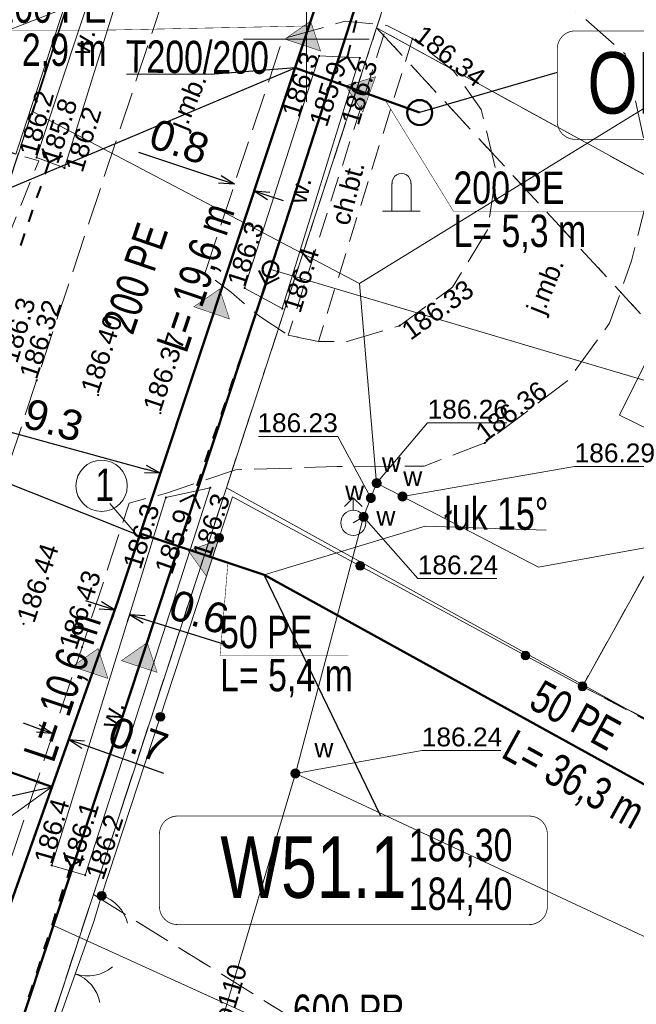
# Model space of a CAD drawing. Header units: metres. Extents: x 7482748 to 7484637, y 5684406 to 5687014.
# Tile 98 of 180: x 7483389 to 7483413, y 5686062 to 5686101. Entities that reach past the tile are written whole.
import ezdxf
from ezdxf.enums import TextEntityAlignment as Align
from ezdxf.lldxf.tags import DXFTag

# ---------------------------------------------------------------- set-up
doc = ezdxf.new("R2010")
doc.units = ezdxf.units.M
doc.header["$MEASUREMENT"] = 0
for name, pattern in [('1', [1.5, 1, -0.5]), ('BUBS04_500', [1.5, 1, -0.5]), ('KTCR01_500', [1.5, 1, -0.5]), ('KTJZ01_500', [2, 1.5, -0.5]), ('l217_500', [2, 1.5, -0.5]), ('l218_500', [1, 0.5, -0.5])]:
    doc.linetypes.add(name, pattern=pattern)
for name, color, linetype, lineweight in [('.domiar', 250, 'Continuous', 9), ('.k deszczowa', 200, 'Continuous', 50), ('.ks tłoczny', 104, 'Continuous', 50), ('_Dzialki', 7, 'Continuous', 0), ('_Kontury', 7, 'Continuous', 0), ('_Podzial_sekcyjny_krzyze', 7, '1', 13), ('_Uzytki', 7, 'Continuous', 0), ('BUIB05_01', 7, 'Continuous', 40), ('BUIB11_O', 7, 'BUIB11_500', 13), ('GES__SUUS02_P', 7, 'Continuous', 13), ('GES__SUUS25_WP', 7, 'Continuous', 13), ('KTOK02', 7, 'KTOK02_500', 13), ('KTOK04', 7, 'KTOK04L_500', 13), ('KTOK05_01', 7, 'Continuous', 13), ('OBOO04_01', 7, 'Continuous', 13), ('RTPW01_P', 7, 'Continuous', 0), ('RTPW02_P', 7, 'Continuous', 0)]:
    doc.layers.add(name, color=color, linetype=linetype, lineweight=lineweight)
for name, color, linetype, lineweight, transparency in [('BUBS04_O', 7, 'BUBS04_500', 13, 0.5), ('GES__SUUS_ET_08T', 7, 'Continuous', 13, 0.25), ('KTCR01_T', 7, 'Continuous', 13, 0.25), ('KTCR02', 7, 'KTCR01_500', 13, 0.5), ('KTJZ01_O', 7, 'KTJZ01_500', 13, 0.5), ('KTJZ01_T', 7, 'Continuous', 13, 0.25), ('PTRW02_O', 7, 'Continuous', 13, 0.5), ('PTRW02_T', 7, 'Continuous', 13, 0.25), ('RTPW01_G', 7, 'Continuous', 13, 0.25), ('RTPW02_G', 7, 'Continuous', 13, 0.25)]:
    doc.layers.add(name, color=color, linetype=linetype, lineweight=lineweight, transparency=transparency)
doc.layers.add('GES__SUPS01_08G', color=5, linetype='Continuous', lineweight=13, true_color=0x0000ff, transparency=0.25)
doc.layers.add('GES__SUPW_01_pT', color=5, linetype='Continuous', lineweight=13, true_color=0x0000ff, transparency=0.25)
for name, color, linetype, lineweight, true_color in [('GES__SUPS01_08L', 5, 'Continuous', 13, 0x0000ff), ('GES__SUPS01_08P', 5, 'Continuous', 13, 0x0000ff), ('GES__SUPW_01_pL', 5, 'Continuous', 13, 0x0000ff)]:
    doc.layers.add(name, color=color, linetype=linetype, lineweight=lineweight, true_color=true_color)
doc.layers.add('IS_kanalizacja_sanitarna', color=7, linetype='SOLID', true_color=0x000000)
doc.layers.add('IS_Opisy_działek_Net', color=7, linetype='SOLID', true_color=0x000000)
doc.layers.add('IS_Węzeł_sieci_kanalizacyjnej_-_opisy', color=7, linetype='Continuous')
doc.styles.get("Standard").update_dxf_attribs({"font": 'simplex.shx', "width": 0.75})
doc.styles.add('Style-Arial', font='arial.ttf')
doc.linetypes.add('BUIB11_500', pattern='A,0,[99,IS_LineDef.shx,S=0,R=0,X=0,Y=0],1,-4', length=5)
doc.linetypes.add('KTOK02_500', pattern='A,0.5,[117,IS_LineDef.shx,S=0.01,R=0,X=0,Y=0],0.5', length=1)
doc.linetypes.add('KTOK04L_500', pattern='A,0,[119,IS_LineDef.shx,S=0.01,R=0,X=0,Y=0],1', length=1)
tags = doc.linetypes.add('SOLID', pattern=[10, 10, 0]).pattern_tags.tags
tags[6:7] = [DXFTag(74, 4), DXFTag(75, 0), DXFTag(340, '0'), DXFTag(46, 0.0), DXFTag(50, 0.0), DXFTag(44, 0.0), DXFTag(45, 0.0)]
tags[4:5] = [DXFTag(74, 4), DXFTag(75, 0), DXFTag(340, '0'), DXFTag(46, 0.0), DXFTag(50, 0.0), DXFTag(44, 0.0), DXFTag(45, 0.0)]
doc.dimstyles.get("Standard").update_dxf_attribs({"dimtxt": 0.18, "dimasz": 0.18, "dimexe": 0.18, "dimexo": 0.0625, "dimgap": 0.09, "dimtad": 0, "dimtih": 1, "dimtoh": 1, "dimdec": 4, "dimzin": 0, "dimdsep": 46, "dimtxsty": 'Standard', "dimcen": 0.09, "dimadec": 0, "dimazin": 0, "dimtfac": 1, "dimtdec": 4, "dimtofl": 0, "dimtmove": 0, "dimatfit": 3, "dimfxl": 0, "dimtolj": 1, "dimtzin": 0, "dimarcsym": 0})

# ---------------------------------------------------------------- blocks, each defined once
blk = doc.blocks.new('SUPS01')
at = {"layer": 'GES__SUPS01_08P', "linetype": 'Continuous', "lineweight": 13}
h = blk.add_hatch(color=256, dxfattribs=at)
edge = h.paths.add_edge_path()
edge.add_arc((0, 0), 0.045, 0, 360)
blk = doc.blocks.new('SUUS25_11')
at = {"layer": 'GES__SUUS25_WP', "linetype": 'Continuous', "lineweight": 13}
h = blk.add_hatch(color=256, dxfattribs=at)
edge = h.paths.add_edge_path()
edge.add_arc((0, 0), 0.2, 0, 360)
blk = doc.blocks.new('SUUS25_14')
at = {"layer": 'GES__SUUS25_WP', "linetype": 'Continuous', "lineweight": 13}
h = blk.add_hatch(color=256, dxfattribs=at)
edge = h.paths.add_edge_path()
edge.add_arc((0, 0), 0.2, 0, 360)
blk = doc.blocks.new('SUUS25_23')
at = {"layer": 'GES__SUUS25_WP', "linetype": 'Continuous', "lineweight": 13}
h = blk.add_hatch(color=256, dxfattribs=at)
edge = h.paths.add_edge_path()
edge.add_arc((0, 0), 0.2, 0, 360)
blk = doc.blocks.new('SUUS25_24')
at = {"layer": 'GES__SUUS25_WP', "linetype": 'Continuous', "lineweight": 13}
h = blk.add_hatch(color=256, dxfattribs=at)
edge = h.paths.add_edge_path()
edge.add_arc((0, 0), 0.2, 0, 360)
blk = doc.blocks.new('SUUS25_26')
at = {"layer": 'GES__SUUS25_WP', "linetype": 'Continuous', "lineweight": 13}
h = blk.add_hatch(color=256, dxfattribs=at)
edge = h.paths.add_edge_path()
edge.add_arc((0, 0), 0.2, 0, 360)
blk = doc.blocks.new('SUUS02')
at = {"layer": 'GES__SUUS02_P', "linetype": 'Continuous', "lineweight": 13}
for p, q in [((0, 1), (-0.35, 0.65)), ((0, 0.5), (0, 1)), ((0, 1), (0.35, 0.65))]:
    blk.add_line(p, q, dxfattribs=at)
blk.add_circle((0, 0), 0.5, dxfattribs=at)
blk = doc.blocks.new('OBOO04_01')
at = {"layer": 'OBOO04_01', "linetype": 'Continuous', "lineweight": 13}
for p, q in [((-0.38, 0), (-0.38, 1.1)), ((0.38, 0), (0.38, 1.1)), ((-0.75, 0), (0.75, 0))]:
    blk.add_line(p, q, dxfattribs=at)
at = {"layer": 'OBOO04_01', "linetype": 'Continuous', "lineweight": 13, "extrusion": (0, 0, -1)}
blk.add_arc((0, 1.12), 0.376, 356.3, 183.7, dxfattribs=at)
blk = doc.blocks.new('RTPW01')
at = {"layer": 'RTPW01_P', "linetype": 'Continuous', "lineweight": 0}
h = blk.add_hatch(color=256, dxfattribs=at)
edge = h.paths.add_edge_path()
edge.add_arc((0, 0), 0.045, 0, 360)
blk = doc.blocks.new('RTPW01_1')
at = {"layer": 'RTPW02_P', "linetype": 'Continuous', "lineweight": 0}
h = blk.add_hatch(color=256, dxfattribs=at)
edge = h.paths.add_edge_path()
edge.add_arc((0, 0), 0.045, 0, 360)
blk = doc.blocks.new('RTPW01_3')
at = {"layer": 'RTPW02_P', "linetype": 'Continuous', "lineweight": 0}
h = blk.add_hatch(color=256, dxfattribs=at)
edge = h.paths.add_edge_path()
edge.add_arc((0, 0), 0.045, 0, 360)
blk = doc.blocks.new('TerminatorOpen_0.5')
at = {"color": 0, "linetype": 'ByBlock', "lineweight": -2}
for q in [(-1, 0.25), (-1, 0), (-1, -0.25)]:
    blk.add_line((0, 0), q, dxfattribs=at)
blk = doc.blocks.new('*D498')
at = {"layer": '.domiar', "color": 0, "linetype": 'Continuous', "lineweight": -2, "transparency": 16777216}
for p, q in [((7483396.552, 5686094.415), (7483393.329, 5686095.489)), ((7483397.225, 5686094.506), (7483397.226, 5686094.507)), ((7483398.014, 5686094.244), (7483398.014, 5686094.244)), ((7483398.498, 5686093.766), (7483399.077, 5686093.574))]:
    blk.add_line(p, q, dxfattribs=at)
at = {"layer": 'Defpoints', "color": 0, "linetype": 'Continuous', "transparency": 16777216}
for p in [(7483397.131, 5686094.222), (7483397.131, 5686094.222), (7483397.919, 5686093.959)]:
    blk.add_point(p, dxfattribs=at)
at = {"layer": '.domiar', "color": 0, "linetype": 'Continuous', "lineweight": -2, "transparency": 16777216, "xscale": 0.61, "yscale": 0.61, "zscale": 0.61}
for p, rotation in [((7483397.131, 5686094.222), 341.565051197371), ((7483397.92, 5686093.959), 161.565051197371)]:
    blk.add_blockref('TerminatorOpen_0.5', p, dxfattribs=dict(at, rotation=rotation))
at = {"layer": '.domiar', "color": 0, "linetype": 'Continuous', "transparency": 16777216, "insert": (7483394.94, 5686095.915), "char_height": 1.2, "attachment_point": 5, "rotation": 341.5651, "style": 'Style-Arial'}
blk.add_mtext('\\A1;0.8', dxfattribs=at)
blk = doc.blocks.new('*D499')
at = {"layer": '.domiar', "color": 0, "linetype": 'Continuous', "lineweight": -2, "transparency": 16777216}
for p, q in [((7483391.791, 5686077.449), (7483391.209, 5686077.63)), ((7483392.393, 5686077.33), (7483392.285, 5686076.981)), ((7483392.972, 5686077.151), (7483392.863, 5686076.802)), ((7483393.535, 5686076.907), (7483396.776, 5686075.901))]:
    blk.add_line(p, q, dxfattribs=at)
at = {"layer": 'Defpoints', "color": 0, "linetype": 'Continuous', "transparency": 16777216}
for p in [(7483392.482, 5686077.617), (7483393.06, 5686077.437), (7483392.952, 5686077.088)]:
    blk.add_point(p, dxfattribs=at)
at = {"layer": '.domiar', "color": 0, "linetype": 'Continuous', "lineweight": -2, "transparency": 16777216, "xscale": 0.61, "yscale": 0.61, "zscale": 0.61}
for p, rotation in [((7483392.374, 5686077.268), 342.7462402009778), ((7483392.952, 5686077.088), 162.7462402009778)]:
    blk.add_blockref('TerminatorOpen_0.5', p, dxfattribs=dict(at, rotation=rotation))
at = {"layer": '.domiar', "color": 0, "linetype": 'Continuous', "transparency": 16777216, "insert": (7483395.717, 5686077.185), "char_height": 1.2, "attachment_point": 5, "rotation": 342.7462, "style": 'Style-Arial'}
blk.add_mtext('\\A1;0.6', dxfattribs=at)
blk = doc.blocks.new('*D525')
at = {"layer": '.domiar', "color": 0, "linetype": 'Continuous', "lineweight": -2, "transparency": 16777216}
for p, q in [((7483389.3, 5686072.554), (7483388.725, 5686072.758)), ((7483391.105, 5686071.913), (7483394.304, 5686070.778))]:
    blk.add_line(p, q, dxfattribs=at)
at = {"layer": 'Defpoints', "color": 0, "linetype": 'Continuous', "transparency": 16777216}
for p in [(7483389.875, 5686072.35), (7483390.53, 5686072.118), (7483390.53, 5686072.118)]:
    blk.add_point(p, dxfattribs=at)
at = {"layer": '.domiar', "color": 0, "linetype": 'Continuous', "lineweight": -2, "transparency": 16777216, "xscale": 0.61, "yscale": 0.61, "zscale": 0.61}
for p, rotation in [((7483389.875, 5686072.35), 340.4538640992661), ((7483390.53, 5686072.118), 160.4538640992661)]:
    blk.add_blockref('TerminatorOpen_0.5', p, dxfattribs=dict(at, rotation=rotation))
at = {"layer": '.domiar', "color": 0, "linetype": 'Continuous', "transparency": 16777216, "insert": (7483393.297, 5686072.104), "char_height": 1.2, "attachment_point": 5, "rotation": 340.4539, "style": 'Style-Arial'}
blk.add_mtext('\\A1;0.7', dxfattribs=at)
blk = doc.blocks.new('*D539')
at = {"layer": '.domiar', "color": 0, "linetype": 'Continuous', "lineweight": -2, "transparency": 16777216}
for p, q in [((7483385.243, 5686085.382), (7483385.267, 5686085.47)), ((7483385.776, 5686085.019), (7483393.584, 5686082.874)), ((7483394.228, 5686082.914), (7483394.252, 5686083.002))]:
    blk.add_line(p, q, dxfattribs=at)
at = {"layer": 'Defpoints', "color": 0, "linetype": 'Continuous', "transparency": 16777216}
for p in [(7483385.164, 5686085.093), (7483394.173, 5686082.713), (7483394.148, 5686082.625)]:
    blk.add_point(p, dxfattribs=at)
at = {"layer": '.domiar', "color": 0, "linetype": 'Continuous', "lineweight": -2, "transparency": 16777216, "xscale": 0.61, "yscale": 0.61, "zscale": 0.61}
for p, rotation in [((7483385.188, 5686085.181), 164.6382419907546), ((7483394.173, 5686082.713), 344.6382419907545)]:
    blk.add_blockref('TerminatorOpen_0.5', p, dxfattribs=dict(at, rotation=rotation))
at = {"layer": '.domiar', "color": 0, "linetype": 'Continuous', "transparency": 16777216, "insert": (7483389.922, 5686084.827), "char_height": 1.2, "attachment_point": 5, "rotation": 344.6382, "style": 'Style-Arial'}
blk.add_mtext('\\A1;9.3', dxfattribs=at)

msp = doc.modelspace()

# ---------------------------------------------------------------- hatches: boundary and pattern name
at = {"layer": 'IS_kanalizacja_sanitarna', "linetype": 'Continuous', "ltscale": 0.01}
for points in [[(7483400.16749, 5686100.71511), (7483399.14014, 5686100.00303), (7483400.56343, 5686099.52948)], [(7483401.56181, 5686098.1371), (7483402.24924, 5686097.09309), (7483402.75653, 5686098.50471)], [(7483396.54497, 5686090.04886), (7483395.5123, 5686089.34451), (7483396.93199, 5686088.86029)], [(7483395.29237, 5686079.63052), (7483396.01774, 5686078.61251), (7483396.47276, 5686080.04183)], [(7483391.6952, 5686075.73101), (7483390.66724, 5686075.01981), (7483392.09012, 5686074.54503)], [(7483393.65637, 5686075.9691), (7483392.63053, 5686075.25486), (7483394.05481, 5686074.7843)]]:
    msp.add_hatch(color=256, dxfattribs=at).paths.add_polyline_path(points)
at = {"layer": 'KTOK05_01', "linetype": 'Continuous', "lineweight": 13}
h = msp.add_hatch(color=256, dxfattribs=at)
edge = h.paths.add_edge_path()
edge.add_arc((7483396.52149, 5686080.14074), 0.175, 0, 360)
h = msp.add_hatch(color=256, dxfattribs=at)
edge = h.paths.add_edge_path()
edge.add_arc((7483402.13765, 5686079.02991), 0.175, 0, 360)
h = msp.add_hatch(color=256, dxfattribs=at)
edge = h.paths.add_edge_path()
edge.add_arc((7483408.7325, 5686075.45809), 0.175, 0, 360)
h = msp.add_hatch(color=256, dxfattribs=at)
edge = h.paths.add_edge_path()
edge.add_arc((7483411, 5686074.23), 0.175, 0, 360)
h = msp.add_hatch(color=256, dxfattribs=at)
edge = h.paths.add_edge_path()
edge.add_arc((7483394.18074, 5686073.01537), 0.175, 0, 360)
h = msp.add_hatch(color=256, dxfattribs=at)
edge = h.paths.add_edge_path()
edge.add_arc((7483391.84, 5686065.89), 0.175, 0, 360)

# ---------------------------------------------------------------- linework, layer by layer
at = {"layer": '.domiar', "linetype": 'Continuous'}
for points in [[(7483392.82926, 5686098.60207), (7483396.33158, 5686098.60207)], [(7483392.16916, 5686081.51146), (7483393.21686, 5686080.29127)], [(7483398.32077, 5686078.66643), (7483404.73558, 5686080.60151), (7483409.55175, 5686080.44506)], [(7483387.71669, 5686068.70781), (7483389.85691, 5686070.22214)]]:
    msp.add_lwpolyline(points, dxfattribs=at)
msp.add_circle((7483391.83876, 5686082.2129), 1.02127, dxfattribs=at)
at = {"layer": '.k deszczowa', "linetype": 'Continuous'}
for points in [[(7483413.98427, 5686138.46422), (7483398.56771, 5686090.83497)], [(7483398.56771, 5686090.83497), (7483388.35285, 5686059.98533)]]:
    msp.add_lwpolyline(points, dxfattribs=at)
msp.add_ellipse((7483398.56771, 5686090.83464), major_axis=(0.315, 0), ratio=1, dxfattribs=at)
at = {"layer": '.ks tłoczny', "color": 111, "linetype": 'Continuous', "true_color": 0x70ffb8}
for points in [[(7483385.11889, 5686056.87655), (7483385.11889, 5686056.87655), (7483385.11889, 5686056.87655), (7483385.11889, 5686056.87655), (7483392.48217, 5686077.61672), (7483403.35679, 5686110.30112), (7483409.3807, 5686128.90033), (7483418.64391, 5686156.87675)], [(7483376.60793, 5686074.92623), (7483389.85703, 5686070.22247)]]:
    msp.add_lwpolyline(points, dxfattribs=at)
at = {"layer": '.ks tłoczny', "linetype": 'Continuous'}
for points in [[(7483404.51443, 5686097.07634), (7483399.55026, 5686098.86032)], [(7483440.04022, 5686055.67645), (7483398.32077, 5686078.66674), (7483393.37863, 5686080.31107)]]:
    msp.add_lwpolyline(points, dxfattribs=at)
msp.add_circle((7483404.51443, 5686097.07634), 0.5, dxfattribs=at)
at = {"layer": '_Dzialki', "color": 96, "linetype": 'Continuous', "true_color": 0x008000}
msp.add_line((7483457.26, 5686070.58), (7483402.8, 5686100.45), dxfattribs=at)
at = {"layer": '_Dzialki', "color": 96, "linetype": 'Continuous', "true_color": 0x008000, "flags": 128}
for points in [[(7483386.11, 5686088.11), (7483392.9, 5686108.77)], [(7483402.8, 5686100.45), (7483405.14, 5686107.61)], [(7483396.81, 5686082.13), (7483402.8, 5686100.45)], [(7483387.9, 5686054.91), (7483396.81, 5686082.13)], [(7483448.1, 5686053.82), (7483396.81, 5686082.13)]]:
    msp.add_lwpolyline(points, dxfattribs=at)
at = {"layer": '_Kontury', "color": 96, "linetype": 'l217_500', "true_color": 0x008000}
msp.add_line((7483457.26, 5686070.58), (7483402.8, 5686100.45), dxfattribs=at)
at = {"layer": '_Kontury', "color": 96, "linetype": 'l217_500', "true_color": 0x008000, "flags": 128}
for points in [[(7483386.11, 5686088.11), (7483392.9, 5686108.77)], [(7483402.8, 5686100.45), (7483396.81, 5686082.13)], [(7483402.8, 5686100.45), (7483419.46, 5686082.42)], [(7483396.81, 5686082.13), (7483391.51, 5686065.94)], [(7483391.51, 5686065.94), (7483389.94, 5686061.16)], [(7483391.51, 5686065.94), (7483426.86, 5686044.02)]]:
    msp.add_lwpolyline(points, dxfattribs=at)
at = {"layer": '_Podzial_sekcyjny_krzyze', "linetype": 'Continuous'}
for p, q in [((7483400, 5686097.5), (7483400, 5686102.5)), ((7483397.5, 5686100), (7483402.5, 5686100))]:
    msp.add_line(p, q, dxfattribs=at)
at = {"layer": '_Uzytki', "color": 96, "linetype": 'l218_500', "true_color": 0x008000, "flags": 128}
for points in [[(7483392.9, 5686108.77), (7483386.11, 5686088.11)], [(7483405.14, 5686107.61), (7483402.8, 5686100.45)], [(7483402.8, 5686100.45), (7483396.81, 5686082.13)], [(7483402.8, 5686100.45), (7483419.46, 5686082.42)], [(7483396.81, 5686082.13), (7483391.51, 5686065.94)], [(7483389.94, 5686061.16), (7483391.51, 5686065.94)], [(7483391.51, 5686065.94), (7483426.86, 5686044.02)]]:
    msp.add_lwpolyline(points, dxfattribs=at)
at = {"layer": 'BUBS04_O', "linetype": 'BUBS04_500', "lineweight": 13, "flags": 128}
msp.add_lwpolyline([(7483436.64, 5686083.08), (7483420.71, 5686091.63), (7483411, 5686074.23), (7483427.16, 5686065.58), (7483436.64, 5686083.08)], close=True, dxfattribs=at)
at = {"layer": 'BUIB05_01', "linetype": 'Continuous', "lineweight": 40}
for p, q in [((7483401.88, 5686100.26), (7483402, 5686100.75)), ((7483401.64, 5686099.29), (7483401.76, 5686099.78)), ((7483401.64, 5686099.29), (7483401.13, 5686098.98)), ((7483401.64, 5686099.29), (7483401.95, 5686098.78)), ((7483389.74, 5686095.1), (7483389.48, 5686095.64)), ((7483389.74, 5686095.1), (7483390.28, 5686095.36)), ((7483389.74, 5686095.1), (7483389.58, 5686094.63)), ((7483389.42, 5686094.15), (7483389.25, 5686093.68)), ((7483389.09, 5686093.21), (7483388.93, 5686092.73)), ((7483388.77, 5686092.26), (7483388.61, 5686091.79)), ((7483398.38, 5686090.25), (7483398.12, 5686090.79)), ((7483398.38, 5686090.25), (7483398.22, 5686089.78)), ((7483398.38, 5686090.25), (7483398.92, 5686090.51)), ((7483398.06, 5686089.3), (7483397.89, 5686088.83)), ((7483397.73, 5686088.36), (7483397.57, 5686087.88)), ((7483397.41, 5686087.41), (7483397.25, 5686086.94)), ((7483397.08, 5686086.47), (7483396.92, 5686085.99)), ((7483396.76, 5686085.52), (7483396.6, 5686085.05)), ((7483396.44, 5686084.57), (7483396.27, 5686084.1)), ((7483396.11, 5686083.63), (7483395.95, 5686083.15)), ((7483395.79, 5686082.68), (7483395.63, 5686082.21)), ((7483395.5, 5686081.84), (7483394.96, 5686081.58)), ((7483395.5, 5686081.84), (7483395.76, 5686081.3)), ((7483390.61, 5686067.09), (7483390.34, 5686067.62)), ((7483390.61, 5686067.09), (7483390.46, 5686066.61)), ((7483390.61, 5686067.09), (7483391.14, 5686067.36)), ((7483390.3, 5686066.14), (7483390.15, 5686065.66)), ((7483390, 5686065.19), (7483389.85, 5686064.71)), ((7483389.69, 5686064.23), (7483389.54, 5686063.76)), ((7483389.39, 5686063.28), (7483389.24, 5686062.81)), ((7483389.08, 5686062.33), (7483388.93, 5686061.85))]:
    msp.add_line(p, q, dxfattribs=at)
at = {"layer": 'BUIB11_O', "linetype": 'BUIB11_500', "lineweight": 13, "flags": 128}
msp.add_lwpolyline([(7483415.15, 5686087.21), (7483413.73, 5686084.42), (7483412.48, 5686085.03), (7483413.89, 5686087.85), (7483415.15, 5686087.21)], close=True, dxfattribs=at)
at = {"layer": 'GES__SUPS01_08L', "linetype": 'Continuous', "lineweight": 13, "flags": 128}
for points in [[(7483402.8, 5686082.32), (7483404.83, 5686084.72), (7483407.99, 5686084.72)], [(7483402.57, 5686081.73), (7483401.25, 5686084.18), (7483398.09, 5686084.18)], [(7483403.83, 5686081.79), (7483410.69, 5686082.98), (7483413.85, 5686082.98)], [(7483402.28, 5686080.98), (7483404.44, 5686078.52), (7483407.59, 5686078.52)], [(7483399.56, 5686070.76), (7483404.6, 5686071.67), (7483407.75, 5686071.67)]]:
    msp.add_lwpolyline(points, dxfattribs=at)
at = {"layer": 'GES__SUPW_01_pL', "linetype": 'Continuous', "lineweight": 13}
for p, q in [((7483372.83, 5686094.45), (7483390.45, 5686101.26)), ((7483402.28, 5686080.98), (7483401.87, 5686080.74))]:
    msp.add_line(p, q, dxfattribs=at)
at = {"layer": 'GES__SUPW_01_pL', "linetype": 'Continuous', "lineweight": 13, "flags": 128}
for points in [[(7483440.27, 5686098.28), (7483437.81, 5686093.36), (7483427.03, 5686098.64), (7483420.71, 5686101.73), (7483402.12, 5686090.27)], [(7483390.45, 5686101.26), (7483389.11, 5686097.11), (7483402.12, 5686090.27), (7483402.8, 5686082.32), (7483402.57, 5686081.73), (7483402.28, 5686080.98), (7483399.56, 5686070.76), (7483393.84, 5686051.54), (7483385.76, 5686037.62), (7483376.82, 5686028.13), (7483359.07, 5686006.84), (7483360.81, 5686002.42), (7483362.18, 5685993.12), (7483357.88, 5685985.34), (7483355.86, 5685982.57), (7483344.31, 5685975.82), (7483339.85, 5685974.9), (7483326.36, 5685979.88), (7483323.79, 5685982.18), (7483317.09, 5685974.82), (7483298.15, 5685954.95), (7483308.35, 5685941.08), (7483274.45, 5685918.69)], [(7483402.8, 5686082.32), (7483403.83, 5686081.79), (7483409.25, 5686078.98), (7483422.91, 5686081.46), (7483431.73, 5686080.91), (7483443.85, 5686075.8), (7483460.95, 5686068.8), (7483474.84, 5686061.54), (7483489.65, 5686054.64), (7483511.61, 5686043.73), (7483514.17, 5686040.98), (7483513.52, 5686037.35), (7483511.7, 5686033.33)], [(7483440.64, 5686046.72), (7483440.89, 5686051.46), (7483399.56, 5686070.76)]]:
    msp.add_lwpolyline(points, dxfattribs=at)
at = {"layer": 'IS_kanalizacja_sanitarna', "linetype": 'Continuous', "ltscale": 0.01, "const_width": 0.02}
for points in [[(7483400.16749, 5686100.71511), (7483399.14014, 5686100.00303), (7483400.56343, 5686099.52948), (7483400.16749, 5686100.71511)], [(7483401.56181, 5686098.1371), (7483402.24924, 5686097.09309), (7483402.75653, 5686098.50471), (7483401.56181, 5686098.1371)], [(7483396.54497, 5686090.04886), (7483395.5123, 5686089.34451), (7483396.93199, 5686088.86029), (7483396.54497, 5686090.04886)], [(7483395.29237, 5686079.63052), (7483396.01774, 5686078.61251), (7483396.47276, 5686080.04183), (7483395.29237, 5686079.63052)], [(7483391.6952, 5686075.73101), (7483390.66724, 5686075.01981), (7483392.09012, 5686074.54503), (7483391.6952, 5686075.73101)], [(7483393.65637, 5686075.9691), (7483392.63053, 5686075.25486), (7483394.05481, 5686074.7843), (7483393.65637, 5686075.9691)], [(7483389.28907, 5686070.31769), (7483389.35599, 5686070.50616)]]:
    msp.add_lwpolyline(points, dxfattribs=at)
at = {"layer": 'IS_Opisy_działek_Net', "linetype": 'Continuous', "ltscale": 0.01, "const_width": 0.02}
for points in [[(7483400.10457, 5686100.526), (7483392.03657, 5686100.36), (7483382.99657, 5686100.36)], [(7483403.142, 5686097.56922), (7483405.861, 5686093.14822), (7483414.901, 5686093.14822)], [(7483396.87404, 5686079.14809), (7483396.56, 5686075.4579), (7483401.66597, 5686075.4579)]]:
    msp.add_lwpolyline(points, dxfattribs=at)
at = {"layer": 'IS_Opisy_działek_Net', "linetype": 'Continuous', "ltscale": 0.01}
msp.add_lwpolyline([(7483399.55068, 5686098.86017), (7483396.33158, 5686098.60207)], dxfattribs=at)
at = {"layer": 'IS_Węzeł_sieci_kanalizacyjnej_-_opisy', "color": 18, "linetype": 'SOLID', "ltscale": 0.01, "true_color": 0x000000, "const_width": 0.03}
for points in [[(7483410.71693, 5686096.00871), (7483421.71693, 5686096.00871, 0.414214), (7483422.43693, 5686096.72871), (7483422.43693, 5686099.60871, 0.414214), (7483421.71693, 5686100.32871), (7483410.71693, 5686100.32871, 0.414214), (7483409.99693, 5686099.60871), (7483409.99693, 5686096.72871, 0.414214), (7483410.71693, 5686096.00871)], [(7483394.86367, 5686064.74433), (7483408.88367, 5686064.74433, 0.414214), (7483409.60367, 5686065.46433), (7483409.60367, 5686068.34433, 0.414214), (7483408.88367, 5686069.06433), (7483394.86367, 5686069.06433, 0.414214), (7483394.14367, 5686068.34433), (7483394.14367, 5686065.46433, 0.414214), (7483394.86367, 5686064.74433)]]:
    msp.add_lwpolyline(points, format="xyb", dxfattribs=at)
at = {"layer": 'IS_Węzeł_sieci_kanalizacyjnej_-_opisy', "color": 18, "linetype": 'SOLID', "ltscale": 0.01, "true_color": 0x000000}
for points in [[(7483385.6533, 5686093.01398), (7483399.55026, 5686098.85999)], [(7483409.99693, 5686098.66751), (7483404.51443, 5686097.07601)], [(7483384.81076, 5686083.63597), (7483393.21686, 5686080.29127)], [(7483402.96612, 5686069.06433), (7483398.32077, 5686078.66643)], [(7483379.78743, 5686067.96704), (7483389.85703, 5686070.22216)]]:
    msp.add_lwpolyline(points, dxfattribs=at)
at = {"layer": 'IS_Węzeł_sieci_kanalizacyjnej_-_opisy', "color": 200, "linetype": 'SOLID', "ltscale": 0.01, "const_width": 0.03}
for points in [[(7483413.98651, 5686086.26154), (7483398.56771, 5686090.83464)], [(7483389.93364, 5686064.7012), (7483399.45924, 5686060.3768), (7483413.53924, 5686060.3768)]]:
    msp.add_lwpolyline(points, dxfattribs=at)
at = {"layer": 'KTCR02', "linetype": 'KTCR01_500', "lineweight": 13, "flags": 128}
msp.add_lwpolyline([(7483388.4, 5686095.42), (7483386.83, 5686096.07), (7483384.24, 5686097.58, -0.25), (7483383.38, 5686101.95, 0.18), (7483382.61, 5686110.28), (7483381.86, 5686108.58), (7483380.38, 5686105.83), (7483381.95, 5686104.95), (7483382.51, 5686104.92, -0.35), (7483378.83, 5686100.95), (7483376.94, 5686097.65), (7483366.45, 5686103.43), (7483366.28, 5686103.2), (7483364.92, 5686103.91), (7483363.7, 5686101.42), (7483376.5, 5686094.34, -0.24), (7483380.81, 5686094.76), (7483384.11, 5686092.7), (7483384.42, 5686091.4), (7483385.2, 5686090.89), (7483386.7, 5686090.2), (7483387.31, 5686090.12), (7483389.34, 5686095.16), (7483388.4, 5686095.42)], format="xyb", close=True, dxfattribs=at)
msp.add_lwpolyline([(7483404.23, 5686100.02), (7483403.21, 5686100.55), (7483399.28, 5686088.21), (7483400.48, 5686087.96), (7483404.23, 5686100.02)], close=True, dxfattribs=at)
at = {"layer": 'KTJZ01_O', "linetype": 'KTJZ01_500', "lineweight": 13, "flags": 128}
for points in [[(7483197.91, 5685647.78), (7483191.3, 5685645.21), (7483187.04, 5685652.01), (7483182.78, 5685658.81), (7483173.01, 5685674.4), (7483160.42, 5685696.27), (7483153.69, 5685714.72), (7483149.66, 5685738.88), (7483150.14, 5685742.97), (7483152.18, 5685766.74), (7483152.64, 5685773.87), (7483156.88, 5685789.66), (7483160.03, 5685797.82), (7483165.63, 5685808.56), (7483171.47, 5685814.85), (7483176.12, 5685820.16), (7483191.38, 5685837.95), (7483216.44, 5685866.07), (7483238.67, 5685890.6), (7483242.86, 5685894.87), (7483263.91, 5685918.34), (7483290.28, 5685947.07), (7483315.51, 5685974.43), (7483346.16, 5686007.45), (7483367.58, 5686031.19), (7483372.66, 5686037.59), (7483378.07, 5686044.41), (7483383.78, 5686055), (7483386.81, 5686063.17), (7483391.06, 5686075.79), (7483392.94, 5686081.53), (7483394.38, 5686081.91), (7483397.17, 5686082.85), (7483401.23, 5686082.98), (7483404.7, 5686083), (7483407.11, 5686083.92), (7483410.43, 5686086.41), (7483412.08, 5686088.69), (7483412.96, 5686091.17), (7483413.79, 5686094.46), (7483412.71, 5686099.4), (7483411.05, 5686100.85), (7483407.94, 5686103.18), (7483405.29, 5686104.69), (7483403.35, 5686106.28), (7483402.57, 5686107.54), (7483401.86, 5686108.47), (7483403.54, 5686113.11), (7483404.07, 5686113.93), (7483409.52, 5686129.91), (7483416.09, 5686150.36), (7483420.49, 5686164.15), (7483421.47, 5686167.05), (7483423.62, 5686173.38), (7483428.4, 5686186.8), (7483437.81, 5686215.26), (7483441.02, 5686225.03), (7483450.09, 5686253.79), (7483453.73, 5686263.28), (7483459.39, 5686280.61), (7483466.44, 5686301.37), (7483471.25, 5686316.24), (7483473.9, 5686323.17), (7483478.13, 5686336.85), (7483485.37, 5686356.93), (7483492.13, 5686378.36), (7483498.67, 5686398.43), (7483502.19, 5686408.5), (7483505.2, 5686417.38), (7483513.05, 5686441.11), (7483516.25, 5686450.23), (7483530.52, 5686493.07), (7483533.34, 5686501.51), (7483543.47, 5686531.52), (7483557.14, 5686572.33), (7483559.91, 5686580.46), (7483570.16, 5686610.95), (7483575.71, 5686628.68), (7483581.26, 5686643.91), (7483583.2, 5686649.41), (7483591.35, 5686674.28), (7483597.45, 5686691.67), (7483602.2, 5686705.71), (7483616.93, 5686750.38), (7483619.53, 5686757.95), (7483621.36, 5686763.29), (7483634.9, 5686799.43), (7483640.84, 5686811.96)], [(7483613.29, 5686753.85), (7483610.52, 5686745.34), (7483597.42, 5686707.23), (7483592.84, 5686693.63), (7483586.65, 5686674.57), (7483578.94, 5686652.57), (7483576.44, 5686645.6), (7483570.92, 5686629.39), (7483565.29, 5686612), (7483555.03, 5686581.98), (7483552.34, 5686573.92), (7483538.5, 5686532.62), (7483528.43, 5686502.82), (7483525.69, 5686494.44), (7483511.5, 5686452.13), (7483508.06, 5686441.86), (7483500.41, 5686418.93), (7483497.52, 5686410.47), (7483493.78, 5686400.09), (7483487.22, 5686379.91), (7483478.75, 5686354.53), (7483473.28, 5686338.58), (7483466.59, 5686318.01), (7483461.2, 5686301.98), (7483454.76, 5686282.03), (7483448.77, 5686264.59), (7483445.69, 5686255.08), (7483445.07, 5686253.25), (7483443.78, 5686249.4), (7483442.67, 5686246.12), (7483436.06, 5686226.36), (7483432.79, 5686216.79), (7483423.48, 5686188.39), (7483415.91, 5686165.55), (7483411.29, 5686151.94), (7483403.43, 5686128.74), (7483397.27, 5686110.49), (7483396.29, 5686107.6), (7483389.25, 5686086.41), (7483386.32, 5686077.5), (7483382.09, 5686064.87), (7483379.33, 5686057.56), (7483373.91, 5686047.4), (7483368.95, 5686041.13), (7483363.52, 5686034.43), (7483341.98, 5686010.31), (7483311.83, 5685977.83), (7483286.59, 5685950.4), (7483260.12, 5685921.63), (7483238.78, 5685898.43), (7483234.43, 5685893.44), (7483212.81, 5685869.61), (7483187.54, 5685841.24), (7483162.41, 5685812.7), (7483151.44, 5685800.65), (7483147.59, 5685795.21)]]:
    msp.add_lwpolyline(points, dxfattribs=at)
msp.add_lwpolyline([(7483403.21, 5686100.55), (7483404.23, 5686100.02), (7483405.88, 5686098.73), (7483406.97, 5686097.2), (7483407.57, 5686094.72), (7483407.22, 5686092.41), (7483405.82, 5686090.12), (7483403.71, 5686088.59), (7483401.63, 5686087.96), (7483400.48, 5686087.96), (7483399.28, 5686088.21), (7483398.14, 5686088.95), (7483397.02, 5686089.91), (7483395.96, 5686090.71), (7483399.06, 5686100.01), (7483401.54, 5686100.71), (7483403.21, 5686100.55)], close=True, dxfattribs=at)
at = {"layer": 'KTOK02', "linetype": 'Continuous', "lineweight": 13}
msp.add_line((7483391.53, 5686064.86), (7483390.06, 5686060.71), dxfattribs=at)
for centre, start, end in [((7483390.29, 5686061.37), 10.49, 70.49), ((7483391.3, 5686064.2), 250.49, 310.49)]:
    msp.add_arc(centre, 1.5, start, end, dxfattribs=at)
at = {"layer": 'KTOK04', "linetype": 'Continuous', "lineweight": 13}
msp.add_line((7483391.84, 5686065.89), (7483391.53, 5686064.86), dxfattribs=at)
msp.add_arc((7483391.41, 5686064.45), 1.5, 13.25, 73.25, dxfattribs=at)
at = {"layer": 'KTOK05_01', "linetype": 'Continuous', "lineweight": 13, "flags": 128}
for points in [[(7483390, 5686107.52), (7483392.09, 5686106.56), (7483388.42, 5686095.42), (7483387.15, 5686096.01)], [(7483441.28, 5686080.66), (7483420.71, 5686091.63), (7483411, 5686074.23)], [(7483391.84, 5686065.89), (7483397.06, 5686081.78), (7483411, 5686074.23), (7483413.62, 5686072.89)]]:
    msp.add_lwpolyline(points, dxfattribs=at)
at = {"layer": 'KTOK05_01', "linetype": 'Continuous', "lineweight": 13}
for centre in [(7483396.52, 5686080.14), (7483402.14, 5686079.03), (7483408.73, 5686075.46), (7483411, 5686074.23), (7483394.18, 5686073.02), (7483391.84, 5686065.89)]:
    msp.add_circle(centre, 0.175, dxfattribs=at)
at = {"layer": 'PTRW02_O', "linetype": 'Continuous', "lineweight": 13, "flags": 128}
for points in [[(7483392.78, 5686105.94), (7483389.25, 5686095.29), (7483390.36, 5686094.87), (7483393.7, 5686105.59), (7483392.78, 5686105.94)], [(7483400.51, 5686099.33), (7483397.54, 5686090.09), (7483399.04, 5686089.27), (7483402.13, 5686099.25), (7483400.51, 5686099.33)], [(7483396.17, 5686082.14), (7483394.4, 5686081.75), (7483389.85, 5686067.1), (7483391.19, 5686066.71), (7483396.17, 5686082.14)]]:
    msp.add_lwpolyline(points, close=True, dxfattribs=at)

# ---------------------------------------------------------------- block references
at = {"layer": 'GES__SUPS01_08P', "linetype": 'Continuous', "lineweight": 13}
for p in [(7483402.8, 5686082.32), (7483402.57, 5686081.73), (7483403.83, 5686081.79), (7483402.28, 5686080.98), (7483399.56, 5686070.76)]:
    msp.add_blockref('SUPS01', p, dxfattribs=at)
at = {"layer": 'GES__SUUS02_P', "linetype": 'Continuous', "lineweight": 13}
msp.add_blockref('SUUS02', (7483401.87, 5686080.74), dxfattribs=at)
at = {"layer": 'GES__SUUS25_WP', "linetype": 'Continuous', "lineweight": 13}
for name, p, rotation in [('SUUS25_24', (7483402.8, 5686082.32), 350.68), ('SUUS25_23', (7483402.57, 5686081.73), 351.83), ('SUUS25_11', (7483402.28, 5686080.98), 350.8200000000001), ('SUUS25_14', (7483399.56, 5686070.76), 334.49)]:
    msp.add_blockref(name, p, dxfattribs=dict(at, rotation=rotation))
msp.add_blockref('SUUS25_26', (7483403.83, 5686081.79), dxfattribs=at)
at = {"layer": 'OBOO04_01', "linetype": 'Continuous', "lineweight": 13}
msp.add_blockref('OBOO04_01', (7483403.79, 5686093.15), dxfattribs=at)
at = {"layer": 'RTPW01_P', "linetype": 'Continuous', "lineweight": 0}
for p in [(7483400.51, 5686099.33), (7483402.13, 5686099.25), (7483401.25, 5686099.07), (7483389.25, 5686095.29), (7483389.74, 5686095.1), (7483390.36, 5686094.87), (7483397.54, 5686090.09), (7483399.04, 5686089.27), (7483396.17, 5686082.14), (7483394.4, 5686081.75), (7483395.5, 5686081.84), (7483389.85, 5686067.1), (7483390.61, 5686067.09), (7483391.19, 5686066.71)]:
    msp.add_blockref('RTPW01', p, dxfattribs=at)
at = {"layer": 'RTPW02_P', "linetype": 'Continuous', "lineweight": 0}
for name, p in [('RTPW01_1', (7483404.23, 5686100.02)), ('RTPW01_1', (7483403.71, 5686088.59)), ('RTPW01_1', (7483389.25, 5686086.41)), ('RTPW01_1', (7483391.7, 5686085.83)), ('RTPW01_1', (7483394.18, 5686085.11)), ('RTPW01_1', (7483407.11, 5686083.92)), ('RTPW01_3', (7483388.73, 5686076.72)), ('RTPW01_3', (7483391.06, 5686075.79))]:
    msp.add_blockref(name, p, dxfattribs=at)

# ---------------------------------------------------------------- texts
at = {"layer": '.k deszczowa', "linetype": 'Continuous', "insert": (7483399.45924, 5686060.6504), "char_height": 1.2888, "attachment_point": 7}
msp.add_mtext('{\\fArial|b0|i0|c238|p34;600 PP}', dxfattribs=at)
at = {"layer": 'GES__SUPS01_08G', "linetype": 'Continuous', "lineweight": 13, "style": 'Style-Arial'}
for s, p in [('186.26', (7483404.83, 5686084.89)), ('186.29', (7483410.69, 5686083.15)), ('186.24', (7483404.44, 5686078.69)), ('186.24', (7483404.6, 5686071.84))]:
    msp.add_text(s, height=0.75, dxfattribs=at).set_placement(p)
msp.add_text('186.23', height=0.75, dxfattribs=at).set_placement((7483401.25, 5686084.35), align=Align.RIGHT)
at = {"layer": 'GES__SUPW_01_pT', "linetype": 'Continuous', "lineweight": 13, "style": 'Style-Arial'}
msp.add_text('wo110', height=0.75, rotation=73.43, dxfattribs=at).set_placement((7483396.85, 5686061.65), align=Align.MIDDLE_CENTER)
at = {"layer": 'GES__SUUS_ET_08T', "linetype": 'Continuous', "lineweight": 13, "style": 'Style-Arial'}
for p in [(7483403.01, 5686082.77), (7483403.86, 5686082.21), (7483400.32, 5686071.4)]:
    msp.add_text('w', height=0.75, dxfattribs=at).set_placement(p)
msp.add_text('w', height=0.75, dxfattribs=at).set_placement((7483402.3, 5686081.65), align=Align.RIGHT)
msp.add_text('w', height=0.75, dxfattribs=at).set_placement((7483402.79, 5686081.38), align=Align.TOP_LEFT)
at = {"layer": 'IS_Opisy_działek_Net', "linetype": 'Continuous', "ltscale": 0.01, "char_height": 1.2888}
for s, insert, attachment_point in [('{\\fArial|b0|i0|c238|p34;200 PE}', (7483392.03657, 5686100.6336), 9), ('\\fArial|b0|i0;', (7483392.03657, 5686100.6336), 9), ('\\fArial|b0|i0;L= 2,9 m', (7483392.03657, 5686100.2232), 3), ('\\fArial|b0|i0;', (7483392.03657, 5686100.2232), 3), ('{\\fArial|b0|i0|c238|p34;200 PE}', (7483405.861, 5686093.42182), 7), ('\\fArial|b0|i0;L= 5,3 m', (7483405.861, 5686093.01142), 1), ('\\fArial|b0|i0;', (7483406.8094, 5686081.89424), 7), ('\\fArial|b0|i0;', (7483407.4594, 5686081.48384), 1), ('\\fArial|b0|i0;', (7483407.5194, 5686080.89424), 7), ('\\fArial|b0|i0;', (7483407.5194, 5686080.89424), 7), ('{\\fArial|b0|i0|c238|p34;50 PE}', (7483396.56, 5686075.7315), 7), ('\\fArial|b0|i0;L= 5,4 m', (7483396.56, 5686075.3211), 1), ('\\fArial|b0|i0;', (7483412.01171, 5686062.1878), 9), ('\\fArial|b0|i0;', (7483412.01171, 5686062.1878), 9)]:
    msp.add_mtext(s, dxfattribs=dict(at, insert=insert, attachment_point=attachment_point))
for s, insert, attachment_point, rotation in [('{\\fArial|b0|i0|c238|p34;T200/200}', (7483392.80729, 5686099.96103), 1, 359.404696), ('\\fArial|b0|i0;L= 19,6 m', (7483393.99482, 5686087.86604), 1, 71.2), ('{\\fArial|b0|i0|c238|p34;200 PE}', (7483393.09512, 5686088.17233), 7, 71.2), ('\\fArial|b0|i0;', (7483396.67735, 5686091.8068), 7, 71.2), ('\\fArial|b0|i0;', (7483396.67735, 5686091.8068), 7, 71.2), ('\\fArial|b0|i0;', (7483397.46406, 5686091.16926), 1, 71.2), ('\\fArial|b0|i0;', (7483397.46406, 5686091.16926), 1, 71.2), ('{\\fArial|b0|i0|c238|p34;1}', (7483391.59036, 5686082.90545), 1, 359.404696), ('\\fArial|b0|i0;', (7483392.63796, 5686079.95344), 7, 71.5), ('\\fArial|b0|i0;', (7483392.63796, 5686079.95344), 7, 71.5), ('\\fArial|b0|i0;', (7483393.42847, 5686079.31986), 1, 71.5), ('\\fArial|b0|i0;', (7483393.42847, 5686079.31986), 1, 71.5), ('\\fArial|b0|i0;L= 10,6 m', (7483388.70129, 5686071.55269), 1, 71.5), ('{\\fArial|b0|i0|c238|p34;50 PE}', (7483408.79051, 5686073.38975), 7, 331.1), ('\\fArial|b0|i0;L= 36,3 m', (7483408.3312, 5686072.5577), 1, 331.1)]:
    msp.add_mtext(s, dxfattribs=dict(at, insert=insert, attachment_point=attachment_point, rotation=rotation))
at = {"layer": 'IS_Węzeł_sieci_kanalizacyjnej_-_opisy', "color": 18, "linetype": 'SOLID', "ltscale": 0.01, "true_color": 0x000000}
for s, insert, char_height, attachment_point in [('\\fArial|b0|i0;OP1', (7483416.33404, 5686097.00131), 2.448, 9), ('{\\fArial|b0|i0|c238|p34;łuk 15%%D}', (7483405.50007, 5686080.44506), 1.2888, 7), ('\\fArial|b0|i0;W51.1', (7483403.98367, 5686065.77273), 2.448, 9), ('\\fArial|b0|i0;186,30', (7483404.08367, 5686067.02793), 1.2888, 7), ('\\fArial|b0|i0;184,40', (7483404.08367, 5686066.61753), 1.2888, 1)]:
    msp.add_mtext(s, dxfattribs=dict(at, insert=insert, char_height=char_height, attachment_point=attachment_point))
at = {"layer": 'KTCR01_T', "linetype": 'Continuous', "lineweight": 13, "style": 'Style-Arial'}
msp.add_text('ch.bt.', height=0.75, rotation=75.45, dxfattribs=at).set_placement((7483401.65, 5686093.87), align=Align.MIDDLE_CENTER)
at = {"layer": 'KTJZ01_T', "linetype": 'Continuous', "lineweight": 13, "style": 'Style-Arial'}
for rotation, p in [(67.86, (7483395.27, 5686097.52)), (68.23, (7483409.52, 5686090.18))]:
    msp.add_text('j.mb.', height=0.75, rotation=rotation, dxfattribs=at).set_placement(p, align=Align.MIDDLE_CENTER)
at = {"layer": 'PTRW02_T', "linetype": 'Continuous', "lineweight": 13, "style": 'Style-Arial'}
for rotation, p in [(74.52, (7483391.11, 5686099.9)), (76.83, (7483399.73, 5686093.99)), (73.07, (7483392.26, 5686073.11))]:
    msp.add_text('w.', height=0.75, rotation=rotation, dxfattribs=at).set_placement(p, align=Align.MIDDLE_CENTER)
at = {"layer": 'RTPW01_G', "linetype": 'Continuous', "lineweight": 13, "style": 'Style-Arial'}
for rotation, p in [(72.22, (7483400.51, 5686099.33)), (72.92, (7483394.16, 5686081.35))]:
    msp.add_text('186.3', height=0.75, rotation=rotation, dxfattribs=at).set_placement(p, align=Align.RIGHT)
for rotation, p in [(72.96, (7483402.13, 5686099.25)), (73.45, (7483388.5, 5686089.78)), (71.78, (7483396.26, 5686081.98))]:
    msp.add_text('186.3', height=0.75, rotation=rotation, dxfattribs=at).set_placement(p, align=Align.TOP_RIGHT)
for rotation, p in [(72.34, (7483401.25, 5686099.07)), (70.99, (7483395.14, 5686081.24))]:
    msp.add_text('185.9', height=0.75, rotation=rotation, dxfattribs=at).set_placement(p, align=Align.MIDDLE_RIGHT)
for s, rotation, p in [('186.2', 74.44, (7483389.25, 5686095.29)), ('186.3', 72.47, (7483397.54, 5686090.09)), ('186.4', 74.03, (7483389.85, 5686067.1))]:
    msp.add_text(s, height=0.75, rotation=rotation, dxfattribs=at).set_placement(p)
for s, rotation, p in [('185.8', 72.49, (7483389.74, 5686095.1)), ('186.1', 72.7, (7483390.61, 5686067.09))]:
    msp.add_text(s, height=0.75, rotation=rotation, dxfattribs=at).set_placement(p, align=Align.MIDDLE_LEFT)
for s, rotation, p in [('186.2', 72.94, (7483390.36, 5686094.87)), ('186.4', 72.86, (7483399.04, 5686089.27)), ('186.2', 71.83, (7483391.19, 5686066.71))]:
    msp.add_text(s, height=0.75, rotation=rotation, dxfattribs=at).set_placement(p, align=Align.TOP_LEFT)
at = {"layer": 'RTPW02_G', "linetype": 'Continuous', "lineweight": 13, "style": 'Style-Arial'}
for s, rotation, p in [('186.34', 321.98, (7483404.23, 5686100.02)), ('186.32', 71.81, (7483389.25, 5686086.41)), ('186.40', 72.07, (7483391.7, 5686085.83)), ('186.37', 71.42, (7483394.18, 5686085.11)), ('186.36', 36.87, (7483407.11, 5686083.92)), ('186.44', 71.87, (7483389.15, 5686076.71)), ('186.43', 71.87, (7483390.83, 5686075.64))]:
    msp.add_text(s, height=0.75, rotation=rotation, dxfattribs=at).set_placement(p)
msp.add_text('186.33', height=0.75, rotation=35.95, dxfattribs=at).set_placement((7483403.71, 5686088.59), align=Align.TOP_LEFT)

# ---------------------------------------------------------------- dimensions: what is measured, and where the dimension line sits
at = {"layer": '.domiar', "color": 7, "linetype": 'Continuous'}
for p1, p2, distance, picture, middle in [((7483397.91948, 5686093.95892), (7483397.13062, 5686094.22187), -0.00046, '*D498', (7483394.93992, 5686095.91465)), ((7483385.16353, 5686085.09289), (7483394.14834, 5686082.62451), 0.09135, '*D539', (7483389.92203, 5686084.82726)), ((7483392.48217, 5686077.61672), (7483393.0605, 5686077.4371), -0.36521, '*D499', (7483395.7173, 5686077.18523)), ((7483389.875, 5686072.35), (7483390.52982, 5686072.11752), 0, '*D525', (7483393.29699, 5686072.10361))]:
    dim = msp.add_aligned_dim(p1=p1, p2=p2, distance=distance, dimstyle='Standard', override={"dimtxt": 1.2, "dimasz": 0.61, "dimexe": 0.3, "dimexo": 0.3, "dimgap": 0.3, "dimtad": 1, "dimtih": 0, "dimtoh": 0, "dimdec": 1, "dimzin": 11, "dimdsep": 0, "dimtxsty": 'Style-Arial', "dimblk": 'TerminatorOpen_0.5', "dimadec": 4, "dimazin": 3, "dimtdec": 1, "dimatfit": 1, "dimldrblk": 'TerminatorOpen_0.5', "dimfrac": 2, "dimtzin": 11}, dxfattribs=at)
    dim.commit()
    dim.dimension.update_dxf_attribs({"geometry": picture, "text_midpoint": middle})

doc.saveas('drawing.dxf')
